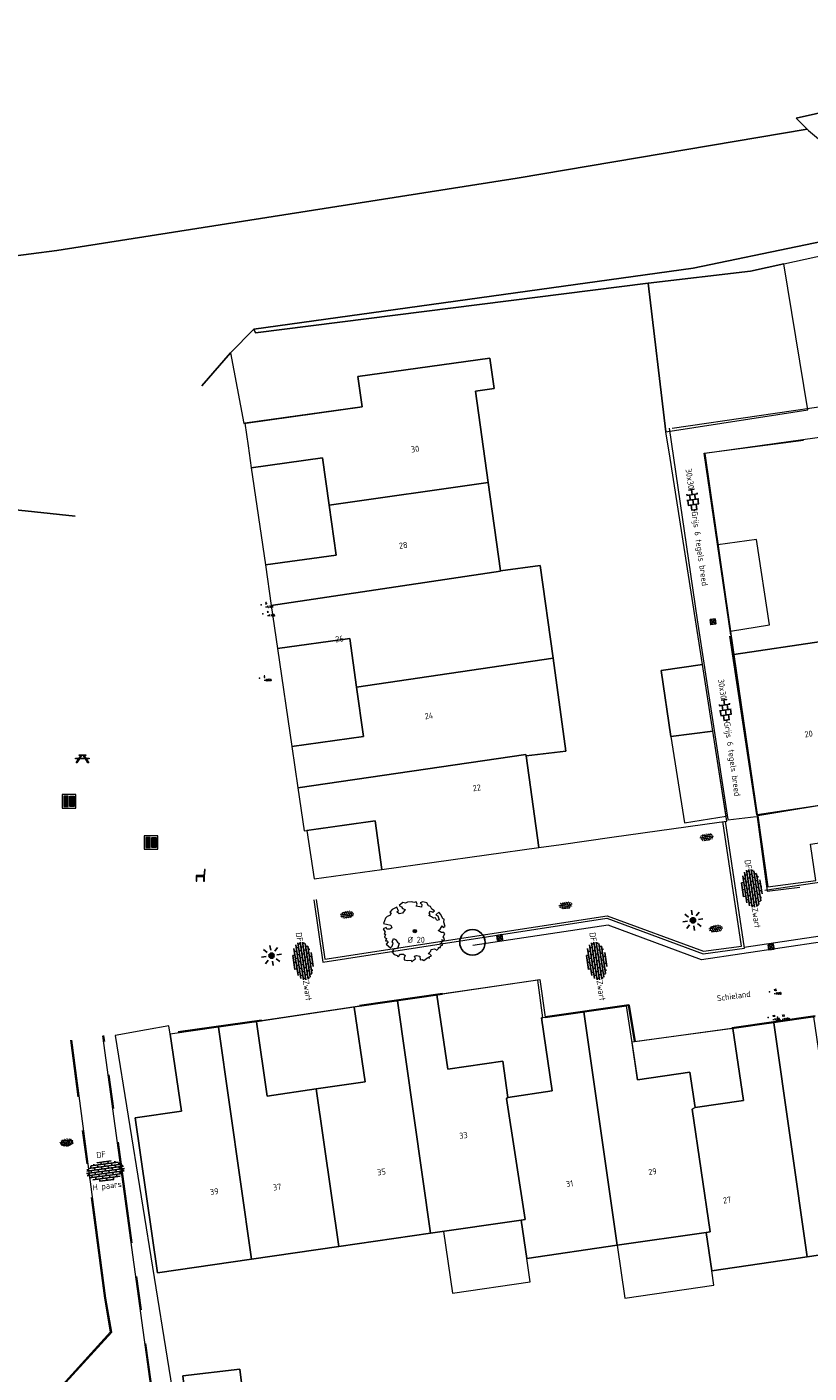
# Model space of a CAD drawing. Header units: metres. Extents: x 102746 to 103541, y 468531 to 469408.
# Tile 75 of 87: x 103111 to 103157, y 469090 to 469170. Entities that reach past the tile are written whole.
import ezdxf
from ezdxf.enums import TextEntityAlignment as Align

# ---------------------------------------------------------------- set-up
doc = ezdxf.new("R2010")
doc.units = ezdxf.units.M
doc.linetypes.add('VH-OPSLUITBAND_60X200', pattern=[12, 6, -2, 2, -2])
doc.linetypes.add('VH-TROTTOIRBAND_130-150', pattern=[15, 5, -2, 2, -2, 2, -2])
doc.layers.get('0').update_dxf_attribs({"lineweight": 25})
for name, color, linetype, lineweight in [('B-RO-GR-BOOM_ES-G', 112, 'Continuous', 13), ('B-RO-GR-BOOM_ES-V', 112, 'Continuous', 18), ('B-RO-GR-GRAS-S', 60, 'Continuous', 25), ('B-RO-GR-SIERPLANTSOEN-S', 90, 'Continuous', 25), ('B-RO-IE-TERREINAFSCHEIDING_KUNSTMATIG_HEKWERK_RASTER-G', 30, 'IE-TERREINAFSCHEIDING-KUNSTMATIG', 18), ('B-RO-IE-TERREINAFSCHEIDING_KUNSTMATIG_SCHUTTING-G', 90, 'IE-TERREINAFSCHEIDING-KUNSTMATIG-DICHT', 18), ('B-RO-OG-BEBOUWING-G', 7, 'Continuous', 35), ('B-RO-OG-BGT-G', 253, 'Continuous', 13), ('B-RO-RI-HWA_GOOT-G', 150, 'Continuous', 18), ('B-RO-RI-HWA_KOLK-S', 150, 'Continuous', 25), ('B-RO-VH-KANTOPSLUITING_ACHTERKANTBAND-G', 253, 'Continuous', 18), ('B-RO-VH-KANTOPSLUITING_OPSLUITBAND_60X200-G', 150, 'VH-OPSLUITBAND_60X200', 18), ('B-RO-VH-KANTOPSLUITING_TROTTOIRBAND_130 150-G', 84, 'VH-TROTTOIRBAND_130-150', 18), ('B-RO-VH-VERHARDING-G', 252, 'Continuous', 18), ('B-RO-VH-VERHARDING_BETONSTRAATSTEEN-S', 252, 'Continuous', 25), ('B-RO-VH-VERHARDING_TEGEL_BETON-S', 252, 'Continuous', 25), ('CALQUE_PTTOPO_ALT', 7, 'Continuous', 0), ('CALQUE_PTTOPO_MAT', 7, 'Continuous', 0), ('N-RO-IE-MEUBILAIR_WEGMEUBILAIR-S', 7, 'Continuous', 25), ('PTTOPO', 7, 'Continuous', 0), ('X-XX-AL-T18', 7, 'Continuous', 18)]:
    doc.layers.add(name, color=color, linetype=linetype, lineweight=lineweight)
doc.layers.add('Punten', color=7, linetype='Continuous')
doc.styles.add('NLCS-ISO', font='txt')
doc.styles.add('NLCS-ISO-M200-T18', font='txt', dxfattribs={"height": 0.36})
doc.styles.add('Style-STANDARD', font='STANDARD.shx')
doc.linetypes.add('IE-TERREINAFSCHEIDING-KUNSTMATIG', pattern='A,4,[82,NLCS.shx,S=0.75,R=90,X=0,Y=0],4,-2', length=10)
doc.linetypes.add('IE-TERREINAFSCHEIDING-KUNSTMATIG-DICHT', pattern='A,8,-1,[82,NLCS.shx,S=0.75,R=90,X=0,Y=0],-1', length=10)

# ---------------------------------------------------------------- blocks, each defined once
blk = doc.blocks.new('SIE-WEG_AFVAL_APART_PLAATS-SO')
at = {"linetype": 'ByBlock', "lineweight": 18}
h = blk.add_hatch(color=0, dxfattribs=at)
h.dxf.hatch_style = 1
h.paths.add_polyline_path([(1.5, -1.5), (0.25, -1.5), (0.25, 1.5), (1.5, 1.5)])
h.paths.add_polyline_path([(-1.5, -1.5), (-0.25, -1.5), (-0.25, 1.5), (-1.5, 1.5)])
at = {"color": 0, "linetype": 'ByBlock', "lineweight": 18}
for points in [[(-2, -2), (2, -2), (2, 2), (-2, 2)], [(-1.5, -1.5), (-0.25, -1.5), (-0.25, 1.5), (-1.5, 1.5)], [(1.5, -1.5), (0.25, -1.5), (0.25, 1.5), (1.5, 1.5)]]:
    blk.add_lwpolyline(points, close=True, dxfattribs=at)
blk = doc.blocks.new('SIE-WEG_PICKNICKTAFEL-SO')
at = {"color": 0, "linetype": 'ByBlock', "lineweight": 18}
for points in [[(-0.89, -0.2), (-1.64, -1.4), (-1.88, -1.4), (-1.12, -0.2), (-2, -0.2), (-2, 0), (-1, 0), (-0.5, 0.8), (-1, 0.8), (-1, 1), (1, 1), (1, 0.8), (0.5, 0.8), (1, 0), (2, 0), (2, -0.2), (1.12, -0.2), (1.88, -1.4), (1.64, -1.4), (0.89, -0.2)], [(-0.76, 0), (0.76, 0), (0.26, 0.8), (-0.26, 0.8)]]:
    blk.add_lwpolyline(points, close=True, dxfattribs=at)
blk = doc.blocks.new('SIE-WEG_ZITBANK-SO')
at = {"color": 0, "linetype": 'ByBlock', "lineweight": 18}
blk.add_lwpolyline([(-0.91, -1.63), (-0.91, -0.2), (1.09, -0.2), (1.09, -1.63), (1.29, -1.63), (1.29, -0.21), (1.54, 1.78), (1.33, 1.78), (1.11, 0), (-1.11, 0), (-1.11, -1.63)], close=True, dxfattribs=at)
blk = doc.blocks.new('SGR-GRAS_01-SO')
at = {"ltscale": 0.1}
for p, q in [((-1.96, -0.07), (-1.98, 0)), ((-1.93, 0.19), (-1.93, 0.24)), ((-1.89, 0.24), (-1.92, 0.25)), ((-1.67, 0.02), (-1.6, 0.04)), ((-1.6, 0.24), (-1.65, 0.29)), ((-1.53, 0.32), (-1.6, 0.35)), ((-1.45, 0.64), (-1.52, 0.66)), ((-1.52, 0.19), (-1.44, 0.19)), ((-1.47, 0.58), (-1.48, 0.65)), ((-1.43, 0.48), (-1.35, 0.5)), ((-1.36, 0.21), (-1.43, 0.23)), ((-1.42, 0.13), (-1.36, 0.17)), ((-1.38, 0.11), (-1.32, 0.16)), ((-1.37, 0.01), (-1.38, 0.08)), ((-1.33, 0.11), (-1.33, 0.19)), ((-1.3, 0.76), (-1.32, 0.77)), ((-1.28, 0.68), (-1.28, 0.76)), ((-1.17, 0.39), (-1.23, 0.43)), ((-1.17, 0.24), (-1.22, 0.29)), ((-1.15, 0.65), (-1.21, 0.7)), ((-1.11, 0.17), (-1.04, 0.19)), ((-1.03, 0.03), (-1.1, 0.07)), ((-0.94, 0.84), (-1, 0.88)), ((-0.97, 0.51), (-0.92, 0.57)), ((-0.89, 0.5), (-0.97, 0.52)), ((-0.94, 0.19), (-0.87, 0.19)), ((-0.92, 0.42), (-0.86, 0.46)), ((-0.89, 0.81), (-0.82, 0.81)), ((-0.87, 0.66), (-0.89, 0.73)), ((-0.8, 0.06), (-0.88, 0.08)), ((-0.87, 0.62), (-0.8, 0.64)), ((-0.8, 0.47), (-0.87, 0.51)), ((-0.75, 0.24), (-0.8, 0.29)), ((-0.77, 0.09), (-0.79, 0.16)), ((-0.73, 0.65), (-0.78, 0.7)), ((-0.74, 0.03), (-0.73, 0.11)), ((-0.67, 0.11), (-0.73, 0.14)), ((-0.69, 0.61), (-0.68, 0.68)), ((-0.58, 0.92), (-0.64, 0.96)), ((-0.56, 0.92), (-0.51, 0.97)), ((-0.56, 0.32), (-0.48, 0.34)), ((-0.44, 0.55), (-0.51, 0.59)), ((-0.43, 0.78), (-0.5, 0.8)), ((-0.42, 0.71), (-0.36, 0.74)), ((-0.34, 0.35), (-0.41, 0.37)), ((-0.32, 0.24), (-0.38, 0.29)), ((-0.31, 0.19), (-0.37, 0.22)), ((-0.37, 0.19), (-0.29, 0.19)), ((-0.31, 0.65), (-0.36, 0.7)), ((-0.32, 0.81), (-0.24, 0.81)), ((-0.32, 0.77), (-0.24, 0.79)), ((-0.28, 0.73), (-0.29, 0.81)), ((-0.21, 1), (-0.27, 1.03)), ((-0.24, 0.02), (-0.17, 0.04)), ((-0.18, 0.17), (-0.19, 0.24)), ((-0.08, 0.63), (-0.14, 0.67)), ((-0.14, -0.04), (-0.14, 0.03)), ((-0.09, 0.53), (-0.09, 0.6)), ((-0.08, 0.16), (-0.03, 0.21)), ((-0.07, 0.19), (0, 0.23)), ((0.06, 0.27), (-0.01, 0.3)), ((0, 0.47), (0.07, 0.49)), ((0.1, 0.24), (0.05, 0.29)), ((0.13, 0.64), (0.06, 0.66)), ((0.07, 0.99), (0.14, 1.03)), ((0.12, 0.65), (0.07, 0.7)), ((0.22, 0.2), (0.15, 0.22)), ((0.21, 0.19), (0.28, 0.19)), ((0.29, 0.71), (0.22, 0.75)), ((0.24, 0.92), (0.31, 0.94)), ((0.26, 0.81), (0.33, 0.81)), ((0.32, 0.81), (0.3, 0.89)), ((0.31, 0.17), (0.39, 0.19)), ((0.32, 0.57), (0.38, 0.62)), ((0.42, 0.34), (0.36, 0.38)), ((0.42, 0.25), (0.4, 0.32)), ((0.43, 0.48), (0.49, 0.51)), ((0.53, 0.24), (0.47, 0.29)), ((0.54, 0.65), (0.49, 0.7)), ((0.56, -0.02), (0.49, 0.02)), ((0.5, 0.45), (0.51, 0.53)), ((0.59, 0.93), (0.52, 0.94)), ((0.55, 0.62), (0.63, 0.64)), ((0.65, 0.79), (0.58, 0.83)), ((0.68, 0.49), (0.61, 0.51)), ((0.77, 0.05), (0.7, 0.07)), ((0.78, 0.42), (0.72, 0.46)), ((0.78, 0.19), (0.86, 0.19)), ((0.83, 0.81), (0.91, 0.81)), ((0.92, 0.06), (0.85, 0.09)), ((0.87, 0.31), (0.94, 0.33)), ((0.95, 0.24), (0.9, 0.29)), ((0.91, 0.89), (0.91, 0.92)), ((0.97, 0.65), (0.91, 0.7)), ((0.93, 0.76), (0.99, 0.8)), ((1.01, 0.87), (0.95, 0.91)), ((1.01, 0.33), (1, 0.4)), ((1.15, 0.78), (1.08, 0.8)), ((1.15, 0.5), (1.08, 0.54)), ((1.1, 0.38), (1.1, 0.45)), ((1.11, 0.77), (1.18, 0.79)), ((1.24, 0.34), (1.17, 0.36)), ((1.18, 0.01), (1.26, 0.03)), ((1.21, 0.21), (1.26, 0.26)), ((1.28, 0.14), (1.22, 0.17)), ((1.28, 0.25), (1.35, 0.29)), ((1.37, 0.24), (1.32, 0.29)), ((1.39, 0.65), (1.34, 0.7)), ((1.36, 0.19), (1.43, 0.19)), ((1.42, 0.46), (1.5, 0.48)), ((1.51, 0.58), (1.44, 0.62)), ((1.64, 0.21), (1.58, 0.25)), ((1.61, 0.41), (1.59, 0.48)), ((1.69, 0.3), (1.7, 0.37)), ((1.79, 0.19), (1.72, 0.21)), ((1.74, 0.16), (1.81, 0.18)), ((1.8, 0.24), (1.75, 0.29)), ((1.93, 0.19), (1.95, 0.19)), ((-1.92, -0.16), (-1.85, -0.12)), ((-1.82, -0.08), (-1.9, -0.06)), ((-1.76, -0.13), (-1.82, -0.09)), ((-1.78, -0.3), (-1.73, -0.25)), ((-1.62, -0.5), (-1.69, -0.46)), ((-1.63, -0.57), (-1.68, -0.52)), ((-1.61, -0.17), (-1.67, -0.11)), ((-1.57, -0.44), (-1.49, -0.44)), ((-1.54, -0.66), (-1.5, -0.64)), ((-1.4, -0.05), (-1.46, -0.01)), ((-1.38, -0.46), (-1.38, -0.39)), ((-1.35, -0.28), (-1.28, -0.26)), ((-1.27, -0.23), (-1.34, -0.21)), ((-1.26, -0.42), (-1.33, -0.38)), ((-1.27, -0.56), (-1.28, -0.48)), ((-1.21, -0.57), (-1.26, -0.52)), ((-1.18, -0.67), (-1.25, -0.65)), ((-1.19, -0.17), (-1.24, -0.11)), ((-1.13, -0.78), (-1.19, -0.75)), ((-1.06, -0.39), (-1, -0.35)), ((-1.04, -0.58), (-0.97, -0.57)), ((-0.99, -0.44), (-0.92, -0.44)), ((-0.9, -0.34), (-0.96, -0.3)), ((-0.9, -0.65), (-0.84, -0.6)), ((-0.84, -0.94), (-0.85, -0.93)), ((-0.78, -0.57), (-0.84, -0.52)), ((-0.76, -0.7), (-0.83, -0.67)), ((-0.76, -0.17), (-0.82, -0.11)), ((-0.8, -0.13), (-0.73, -0.11)), ((-0.71, -0.38), (-0.79, -0.36)), ((-0.79, -0.54), (-0.78, -0.46)), ((-0.72, -0.89), (-0.65, -0.87)), ((-0.71, -0.9), (-0.64, -0.86)), ((-0.62, -0.82), (-0.7, -0.8)), ((-0.67, -0.48), (-0.69, -0.4)), ((-0.53, -0.26), (-0.6, -0.22)), ((-0.58, -0.99), (-0.59, -0.97)), ((-0.57, -0.1), (-0.5, -0.06)), ((-0.49, -0.25), (-0.44, -0.19)), ((-0.48, -0.44), (-0.41, -0.42)), ((-0.4, -0.63), (-0.46, -0.59)), ((-0.38, -0.98), (-0.43, -0.93)), ((-0.42, -0.44), (-0.34, -0.44)), ((-0.36, -0.57), (-0.41, -0.52)), ((-0.34, -0.17), (-0.39, -0.11)), ((-0.26, -0.99), (-0.33, -0.95)), ((-0.25, -0.09), (-0.32, -0.07)), ((-0.17, -0.18), (-0.24, -0.14)), ((-0.16, -0.53), (-0.23, -0.51)), ((-0.21, -0.61), (-0.15, -0.58)), ((-0.19, -0.62), (-0.19, -0.54)), ((-0.17, -0.74), (-0.1, -0.72)), ((-0.07, -0.97), (-0.14, -0.95)), ((-0.04, -0.55), (-0.1, -0.51)), ((-0.08, -0.4), (-0.09, -0.32)), ((-0.01, -1.01), (0.04, -0.95)), ((0.05, -0.98), (0, -0.93)), ((0.07, -0.57), (0.01, -0.52)), ((0.02, -0.96), (0.01, -0.89)), ((0.08, -0.17), (0.03, -0.11)), ((0.1, -0.91), (0.03, -0.88)), ((0.07, -0.29), (0.14, -0.27)), ((0.19, -0.1), (0.13, -0.06)), ((0.16, -0.44), (0.23, -0.44)), ((0.17, -1.04), (0.22, -1.02)), ((0.31, -0.24), (0.24, -0.22)), ((0.33, -0.47), (0.26, -0.43)), ((0.29, -0.33), (0.35, -0.29)), ((0.4, -0.68), (0.32, -0.66)), ((0.39, -0.6), (0.45, -0.55)), ((0.39, -0.59), (0.46, -0.57)), ((0.4, -0.69), (0.41, -0.62)), ((0.46, -0.83), (0.4, -0.8)), ((0.47, -0.98), (0.42, -0.93)), ((0.49, -0.57), (0.44, -0.52)), ((0.45, -0.12), (0.46, -0.05)), ((0.51, -0.17), (0.45, -0.11)), ((0.52, -0.32), (0.5, -0.24)), ((0.62, -0.88), (0.6, -0.81)), ((0.63, -0.14), (0.7, -0.12)), ((0.69, -0.39), (0.62, -0.35)), ((0.64, -0.84), (0.71, -0.81)), ((0.7, -0.89), (0.77, -0.88)), ((0.73, -0.44), (0.81, -0.44)), ((0.82, -0.76), (0.76, -0.72)), ((0.78, -0.04), (0.85, 0)), ((0.86, -0.39), (0.79, -0.37)), ((0.8, -0.19), (0.85, -0.14)), ((0.86, -0.94), (0.84, -0.93)), ((0.91, -0.57), (0.86, -0.52)), ((0.93, -0.17), (0.88, -0.11)), ((0.95, -0.83), (0.88, -0.81)), ((0.94, -0.44), (1.01, -0.42)), ((1.05, -0.31), (0.99, -0.27)), ((1, -0.77), (1, -0.7)), ((1.05, -0.2), (1.05, -0.12)), ((1.11, -0.24), (1.1, -0.16)), ((1.19, -0.68), (1.12, -0.64)), ((1.14, -0.56), (1.21, -0.52)), ((1.21, -0.8), (1.2, -0.73)), ((1.33, -0.1), (1.26, -0.08)), ((1.26, -0.75), (1.33, -0.73)), ((1.34, -0.57), (1.29, -0.52)), ((1.36, -0.17), (1.3, -0.11)), ((1.31, -0.44), (1.38, -0.44)), ((1.42, -0.23), (1.35, -0.19)), ((1.42, -0.54), (1.35, -0.52)), ((1.55, -0.6), (1.49, -0.56)), ((1.5, -0.29), (1.57, -0.27)), ((1.64, -0.27), (1.65, -0.2)), ((1.64, -0.27), (1.7, -0.23)), ((1.68, -0.55), (1.74, -0.5)), ((1.71, -0.16), (1.69, -0.09)), ((1.78, -0.15), (1.71, -0.11)), ((1.71, -0.52), (1.71, -0.52)), ((1.78, -0.17), (1.73, -0.11)), ((1.88, -0.25), (1.81, -0.23))]:
    blk.add_line(p, q, dxfattribs=at)
at = {"ltscale": 0.1, "style": 'NLCS-ISO'}
blk.add_attdef('TYPE', text='', height=0.5, dxfattribs=at).set_placement((3.47, -0.02), align=Align.MIDDLE_CENTER)
blk = doc.blocks.new('SVH-BSS_DIKFORMAAT_HALFST-SO')
for p, q in [((5.5, 0.69), (-5.5, 0.69)), ((-5.17, 0.69), (-5.17, 1.2)), ((-5.17, -0.69), (-5.17, 0)), ((5.01, 1.38), (-5.01, 1.38)), ((-4.14, 1.38), (-4.14, 2.03)), ((-4.14, 0), (-4.14, 0.69)), ((4.06, 2.07), (-4.06, 2.07)), ((-3.1, 2.07), (-3.1, 2.49)), ((-3.1, 0.69), (-3.1, 1.38)), ((2.1, 2.76), (-2.1, 2.76)), ((-2.07, 2.76), (-2.07, 2.77)), ((-2.07, 1.38), (-2.07, 2.07)), ((-2.07, 0), (-2.07, 0.69)), ((-1.03, 2.07), (-1.03, 2.76)), ((-1.03, 0.69), (-1.03, 1.38)), ((-1.03, -0.69), (-1.03, 0)), ((0, 2.76), (0, 2.97)), ((0, 1.38), (0, 2.07)), ((0, 0), (0, 0.69)), ((1.03, 2.07), (1.03, 2.76)), ((1.03, 0.69), (1.03, 1.38)), ((1.03, -0.69), (1.03, 0)), ((2.07, 2.76), (2.07, 2.77)), ((2.07, 1.38), (2.07, 2.07)), ((2.07, 0), (2.07, 0.69)), ((3.1, 2.07), (3.1, 2.49)), ((3.1, 0.69), (3.1, 1.38)), ((4.14, 1.38), (4.14, 2.03)), ((4.14, 0), (4.14, 0.69)), ((5.17, 0.69), (5.17, 1.2)), ((5.66, 0), (-5.66, 0)), ((5.5, -0.69), (-5.5, -0.69)), ((5.01, -1.38), (-5.01, -1.38)), ((-4.14, -1.38), (-4.14, -0.69)), ((4.06, -2.07), (-4.06, -2.07)), ((-3.1, -0.69), (-3.1, 0)), ((-3.1, -2.07), (-3.1, -1.38)), ((2.1, -2.76), (-2.1, -2.76)), ((-2.07, -1.38), (-2.07, -0.69)), ((-2.07, -2.76), (-2.07, -2.07)), ((-1.03, -2.07), (-1.03, -1.38)), ((-1.03, -2.92), (-1.03, -2.76)), ((0, -1.38), (0, -0.69)), ((0, -2.76), (0, -2.07)), ((1.03, -2.07), (1.03, -1.38)), ((1.03, -2.92), (1.03, -2.76)), ((2.07, -1.38), (2.07, -0.69)), ((2.07, -2.76), (2.07, -2.07)), ((3.1, -0.69), (3.1, 0)), ((3.1, -2.07), (3.1, -1.38)), ((4.14, -1.38), (4.14, -0.69)), ((5.17, -0.69), (5.17, 0))]:
    blk.add_line(p, q)
at = {"style": 'NLCS-ISO'}
blk.add_attdef('FORMAAT', text='', height=1.8, dxfattribs=at).set_placement((-5.76, 0), align=Align.MIDDLE_RIGHT)
blk.add_attdef('KLEUR', text='', height=1.8, dxfattribs=at).set_placement((5.76, 0), align=Align.MIDDLE_LEFT)
at = {"style": 'NLCS-ISO', "flags": 1}
blk.add_attdef('FUNCTIE', text='', height=1.8, dxfattribs=at).set_placement((0.12, -3.58), align=Align.MIDDLE_CENTER)
blk = doc.blocks.new('N-SIE-WEG_LICHTMAST_SPOT-SO')
h = blk.add_hatch(color=256)
edge = h.paths.add_edge_path()
edge.add_arc((0, 0), 0.77, 0, 360)
for p, q in [((-3, 0), (-1.62, 0)), ((-2.12, 2.12), (-1.15, 1.15)), ((0, 1.62), (0, 3)), ((1.15, 1.15), (2.12, 2.12)), ((-2.12, -2.12), (-1.15, -1.15)), ((0, -3), (0, -1.62)), ((1.15, -1.15), (2.12, -2.12)), ((1.62, 0), (3, 0))]:
    blk.add_line(p, q)
blk.add_circle((0, 0), 0.77)
at = {"style": 'NLCS-ISO'}
blk.add_attdef('TYPE', text='', height=1.8, dxfattribs=at).set_placement((0, 3), align=Align.BOTTOM_CENTER)
blk = doc.blocks.new('B-SRI-KOLK_STRAAT_300X300-SO')
for p, q in [((-0.75, 0), (0.75, 1.5)), ((0.75, 0), (-0.75, 1.5))]:
    blk.add_line(p, q)
at = {"flags": 128}
blk.add_lwpolyline([(-0.75, 0), (0.75, 0), (0.75, 1.5), (-0.75, 1.5)], close=True, dxfattribs=at)
blk = doc.blocks.new('SVH-TEGEL_300X300_DUN_HALFST_KL-SO')
for p, q in [((-3.08, 0.75), (-3, 0.75)), ((-3, -0.83), (-3, 0.83)), ((-3, 0), (-1.5, 0)), ((-1.84, 1.5), (-1.5, 1.5)), ((-1.5, -1.6), (-1.5, 1.6)), ((-1.5, 0.75), (0, 0.75)), ((0, -1.78), (0, 1.78)), ((0, 1.5), (1.5, 1.5)), ((0, 0), (1.5, 0)), ((1.5, -1.6), (1.5, 1.6)), ((1.5, 0.75), (3, 0.75)), ((3, -0.83), (3, 0.83)), ((3, 0), (3.39, 0)), ((-3.08, -0.75), (-3, -0.75)), ((-1.84, -1.5), (-1.5, -1.5)), ((-1.5, -0.75), (0, -0.75)), ((0, -1.5), (1.5, -1.5)), ((1.5, -0.75), (3, -0.75))]:
    blk.add_line(p, q)
at = {"style": 'NLCS-ISO'}
blk.add_attdef('FORMAAT', text='', height=1.8, dxfattribs=at).set_placement((-3.18, 0), align=Align.MIDDLE_RIGHT)
blk.add_attdef('KLEUR', text='', height=1.8, dxfattribs=at).set_placement((3.49, 0), align=Align.MIDDLE_LEFT)
at = {"style": 'NLCS-ISO', "flags": 1}
blk.add_attdef('FUNCTIE', text='', height=1.8, dxfattribs=at).set_placement((0.12, -3.58), align=Align.MIDDLE_CENTER)
blk = doc.blocks.new('SGR-SIERPLANTSOEN-SO')
at = {"ltscale": 0.1}
h = blk.add_hatch(dxfattribs=at)
h.set_pattern_fill('GR-SIERPLANTSOEN', color=256, scale=0.1, style=0, pattern_type=2)
h.set_pattern_definition([(30, (-2.06696, -1.0905), (0.288675, 0.5), [0.2, -0.8]), (90, (-1.98036, -1.1405), (-0.288675, 0.5), [0.2, -0.8]), (150, (-1.89376, -1.0905), (-0.57735, 1e-07), [0.2, -0.8])])
edge = h.paths.add_edge_path()
edge.add_ellipse((0, 0), major_axis=(1.98, 0), ratio=0.525412, start_angle=0, end_angle=360, ccw=False)
at = {"ltscale": 0.1, "style": 'NLCS-ISO'}
blk.add_attdef('TYPE', text='', height=0.5, dxfattribs=at).set_placement((3.47, -0.02), align=Align.MIDDLE_CENTER)
blk = doc.blocks.new('PTTOPO')
at = {"layer": 'PTTOPO'}
blk.add_point((0, 0), dxfattribs=at)
at = {"layer": 'CALQUE_PTTOPO_ALT', "style": 'Style-STANDARD', "width": 0.8}
blk.add_attdef('ALT', text='', height=0.1, dxfattribs=at).set_placement((0.25, -0.1), align=Align.MIDDLE_LEFT)
at = {"layer": 'CALQUE_PTTOPO_MAT', "style": 'Style-STANDARD', "width": 0.8}
blk.add_attdef('MAT', text='', height=0.1, dxfattribs=at).set_placement((0.25, 0.1), align=Align.MIDDLE_LEFT)

msp = doc.modelspace()

# ---------------------------------------------------------------- hatches: boundary and pattern name
at = {"layer": 'B-RO-GR-BOOM_ES-V'}
h = msp.add_hatch(color=256, dxfattribs=at)
h.dxf.hatch_style = 1
h.paths.add_polyline_path([(103134.164, 469116.558, 1), (103133.964, 469116.558, 1)])

# ---------------------------------------------------------------- linework, layer by layer
at = {"layer": 'B-RO-GR-BOOM_ES-G', "linetype": 'Continuous', "elevation": -3.799, "flags": 128}
msp.add_lwpolyline([(103135.056, 469117.853), (103134.994, 469118.007), (103134.872, 469118.053), (103134.779, 469118.222), (103134.532, 469118.284), (103134.379, 469118.222), (103134.471, 469118.13), (103134.455, 469117.96), (103134.148, 469118.022), (103134.193, 469118.145), (103134.132, 469118.284), (103134.009, 469118.253), (103133.885, 469118.284), (103133.639, 469118.268), (103133.516, 469118.207), (103133.346, 469118.237), (103133.13, 469118.068), (103133.284, 469117.991), (103133.331, 469117.898), (103133.485, 469117.821), (103133.331, 469117.621), (103133.13, 469117.575), (103132.992, 469117.698), (103133.101, 469117.741), (103133.007, 469117.976), (103132.73, 469117.821), (103132.591, 469117.667), (103132.669, 469117.605), (103132.591, 469117.482), (103132.437, 469117.421), (103132.329, 469117.313), (103132.221, 469117.005), (103132.637, 469116.897), (103132.699, 469116.758), (103132.591, 469116.666), (103132.407, 469116.666), (103132.371, 469116.762), (103132.191, 469116.696), (103132.314, 469116.496), (103132.253, 469116.419), (103132.329, 469116.358), (103132.268, 469116.188), (103132.397, 469116.123), (103132.329, 469115.988), (103132.437, 469115.973), (103132.485, 469115.93), (103132.365, 469115.783), (103132.622, 469115.572), (103132.715, 469115.664), (103132.792, 469115.834), (103132.73, 469115.91), (103132.807, 469116.126), (103132.915, 469116.065), (103133.039, 469115.91), (103133.146, 469115.819), (103133.039, 469115.525), (103132.807, 469115.48), (103132.715, 469115.31), (103132.838, 469115.171), (103133.023, 469115.125), (103133.046, 469115.079), (103133.069, 469115.033), (103133.208, 469115.187), (103133.393, 469115.187), (103133.485, 469115.125), (103133.439, 469114.986), (103133.439, 469114.863), (103133.639, 469114.816), (103133.84, 469114.832), (103133.885, 469114.74), (103133.978, 469114.848), (103134.101, 469114.909), (103134.042, 469115.085), (103134.163, 469115.125), (103134.348, 469115.078), (103134.379, 469114.863), (103134.487, 469114.879), (103134.594, 469114.816), (103134.826, 469115.002), (103134.934, 469114.956), (103134.918, 469115.033), (103135.041, 469115.094), (103134.949, 469115.187), (103134.841, 469115.218), (103135.011, 469115.372), (103135.026, 469115.464), (103135.226, 469115.511), (103135.365, 469115.433), (103135.457, 469115.526), (103135.451, 469115.59), (103135.58, 469115.59), (103135.58, 469115.68), (103135.704, 469115.726), (103135.704, 469115.803), (103135.565, 469115.803), (103135.735, 469115.973), (103135.627, 469116.034), (103135.766, 469115.988), (103135.812, 469116.096), (103135.735, 469116.219), (103135.842, 469116.388), (103135.781, 469116.465), (103135.627, 469116.465), (103135.442, 469116.589), (103135.565, 469116.666), (103135.673, 469116.866), (103135.735, 469116.774), (103135.857, 469116.82), (103135.781, 469117.082), (103135.797, 469117.252), (103135.719, 469117.282), (103135.595, 469117.529), (103135.472, 469117.666), (103135.305, 469117.516), (103135.411, 469117.452), (103135.503, 469117.221), (103135.365, 469117.19), (103135.288, 469117.344), (103135.164, 469117.313), (103135.041, 469117.406), (103134.887, 469117.483), (103134.964, 469117.544), (103134.918, 469117.636), (103134.994, 469117.729), (103135.118, 469117.683), (103135.226, 469117.745)], close=True, dxfattribs=at)
at = {"layer": 'B-RO-GR-BOOM_ES-G'}
msp.add_circle((103134.064, 469116.558, -3.799), 0.1, dxfattribs=at)
at = {"layer": 'B-RO-IE-TERREINAFSCHEIDING_KUNSTMATIG_HEKWERK_RASTER-G', "linetype": 'Continuous', "elevation": -3.972}
msp.add_lwpolyline([(103154.246, 469123.438), (103154.859, 469118.904), (103156.779, 469119.149)], dxfattribs=at)
at = {"layer": 'B-RO-IE-TERREINAFSCHEIDING_KUNSTMATIG_SCHUTTING-G', "linetype": 'Continuous'}
for points, elevation in [([(103149.065, 469146.246), (103150.736, 469134.93), (103152.529, 469123.141)], -3.952), ([(103152.716, 469134.027), (103151.137, 469144.767), (103157.006, 469145.543)], -4.082)]:
    msp.add_lwpolyline(points, dxfattribs=dict(at, elevation=elevation))
at = {"layer": 'B-RO-OG-BEBOUWING-G', "linetype": 'Continuous'}
for points, elevation in [([(103135.694, 469112.862), (103130.791, 469112.148)], -3.952), ([(103147.051, 469110.044), (103146.695, 469112.175), (103141.76, 469111.472)], -3.903), ([(103125.006, 469111.288), (103120.092, 469110.594)], -3.946), ([(103157.699, 469111.533), (103152.775, 469110.823)], -3.954)]:
    msp.add_lwpolyline(points, dxfattribs=dict(at, elevation=elevation))
at = {"layer": 'B-RO-OG-BGT-G', "color": 252, "flags": 128}
for points in [[(103214.858, 469171.752), (103173.946, 469165.725), (103162.959, 469164.015), (103162.392, 469164.446), (103161.135, 469165.576), (103156.57, 469164.537), (103157.219, 469163.896), (103140.1, 469161.002), (103112.922, 469156.729), (103088.681, 469153.592)], [(103121.489, 469148.735), (103123.186, 469150.687), (103124.56, 469152.081), (103150.489, 469155.69), (103163.742, 469158.449), (103164.148, 469158.534), (103168.464, 469159.831), (103177.555, 469162.562), (103204.525, 469166.422), (103234.554, 469170.366)], [(103088.681, 469153.592), (103112.922, 469156.729), (103140.1, 469161.002), (103157.219, 469163.896), (103156.57, 469164.537), (103161.135, 469165.576), (103162.392, 469164.446), (103162.959, 469164.015), (103173.946, 469165.725)], [(103088.681, 469153.592), (103112.922, 469156.729), (103140.1, 469161.002), (103157.219, 469163.896)], [(103124.56, 469152.081), (103123.186, 469150.687)], [(103123.186, 469150.687), (103121.489, 469148.735)], [(103114.017, 469141.058), (103101.619, 469142.36)], [(103101.619, 469142.36), (103114.017, 469141.058)], [(103185.752, 469089.421), (103184.496, 469097.722), (103183.978, 469101.224), (103178.418, 469100.414), (103173.008, 469099.626), (103167.766, 469098.862), (103162.445, 469098.087), (103157.221, 469097.325), (103151.583, 469096.504), (103151.253, 469098.773), (103146.004, 469098.008), (103140.675, 469097.232), (103140.344, 469099.501), (103134.992, 469098.721), (103129.57, 469097.931), (103124.426, 469097.182), (103118.882, 469096.374), (103117.548, 469105.528), (103120.292, 469105.929), (103119.628, 469110.472), (103119.549, 469110.969), (103118.219, 469110.737), (103116.38, 469110.401), (103120.217, 469086.575)]]:
    msp.add_lwpolyline(points, dxfattribs=at)
for points in [[(103170.054, 469158.622), (103179.057, 469162.07), (103189.025, 469163.466), (103234.337, 469169.411), (103234.414, 469169.433), (103235.059, 469170.744), (103234.554, 469170.366), (103204.525, 469166.422), (103177.555, 469162.562), (103168.464, 469159.831), (103164.148, 469158.534), (103163.742, 469158.449), (103150.489, 469155.69), (103124.56, 469152.081), (103124.664, 469151.864), (103147.843, 469154.807), (103153.867, 469155.512), (103155.848, 469155.946), (103164.478, 469157.837)], [(103170.054, 469158.622), (103168.679, 469159.667), (103168.464, 469159.831), (103162.959, 469164.015), (103162.392, 469164.446), (103161.135, 469165.576), (103156.57, 469164.537), (103157.219, 469163.896), (103157.307, 469163.809), (103163.542, 469158.616), (103163.742, 469158.449), (103164.478, 469157.837)], [(103155.495, 469147.059), (103157.254, 469147.335), (103155.848, 469155.946), (103153.867, 469155.512), (103147.843, 469154.807), (103148.88, 469146.024)], [(103147.843, 469154.807), (103124.664, 469151.864), (103124.56, 469152.081), (103123.186, 469150.687), (103123.961, 469146.529), (103130.952, 469147.501), (103130.702, 469149.299), (103138.497, 469150.383), (103138.747, 469148.585), (103137.639, 469148.431), (103138.39, 469143.03), (103139.113, 469137.832), (103141.459, 469138.138), (103142.221, 469132.661), (103142.984, 469127.172), (103140.633, 469126.894), (103141.385, 469121.487), (103142.705, 469121.672), (103145.686, 469122.091), (103152.027, 469122.98), (103152.483, 469123.044), (103151.653, 469128.366), (103149.179, 469128.04), (103148.609, 469131.947), (103151.039, 469132.3), (103149.138, 469144.482), (103148.88, 469146.024)], [(103124.409, 469143.901), (103128.621, 469144.487), (103129.01, 469141.693), (103138.39, 469143.03), (103137.639, 469148.431), (103138.747, 469148.585), (103138.497, 469150.383), (103130.702, 469149.299), (103130.952, 469147.501), (103124.025, 469146.538), (103124.219, 469145.206)], [(103183.685, 469146.831), (103180.271, 469146.302), (103179.873, 469148.858), (103175.801, 469148.252), (103176.192, 469145.786), (103172.844, 469145.254), (103169.619, 469144.741), (103169.237, 469147.315), (103165.219, 469146.666), (103165.563, 469144.203), (103165.943, 469141.484), (103162.623, 469141.02), (103162.243, 469143.739), (103161.894, 469146.237), (103151.17, 469144.746), (103152.887, 469132.882), (103158.19, 469133.678), (103163.583, 469134.487), (103168.931, 469135.289), (103174.158, 469136.073), (103179.584, 469136.887), (103184.972, 469137.695)], [(103125.242, 469138.169), (103129.419, 469138.748), (103129.01, 469141.693), (103128.621, 469144.487), (103124.409, 469143.901)], [(103125.242, 469138.169), (103125.591, 469135.769), (103139.116, 469137.81), (103139.113, 469137.832), (103138.39, 469143.03), (103129.01, 469141.693), (103129.419, 469138.748)], [(103151.948, 469139.367), (103152.686, 469134.271), (103155.006, 469134.632), (103154.221, 469139.666)], [(103130.622, 469130.958), (103142.221, 469132.661), (103141.459, 469138.138), (103139.113, 469137.832), (103139.116, 469137.81), (103125.591, 469135.769), (103125.959, 469133.24), (103130.222, 469133.832)], [(103130.622, 469130.958), (103130.222, 469133.832), (103125.959, 469133.24), (103126.8, 469127.459), (103131.027, 469128.045)], [(103152.887, 469132.881), (103154.275, 469123.439), (103159.513, 469124.225), (103158.19, 469133.678)], [(103142.221, 469132.661), (103130.622, 469130.958), (103131.027, 469128.045), (103126.8, 469127.459), (103127.157, 469125.008), (103140.621, 469126.983), (103140.633, 469126.894), (103142.984, 469127.172)], [(103151.653, 469128.366), (103151.039, 469132.3), (103148.609, 469131.947), (103149.179, 469128.04)], [(103149.179, 469128.04), (103149.973, 469122.948), (103152.438, 469123.332), (103151.653, 469128.366)], [(103175.5, 469126.694), (103172.037, 469126.175), (103172.395, 469123.786), (103170.614, 469123.519), (103168.727, 469123.236), (103168.379, 469125.554), (103164.95, 469125.04), (103159.513, 469124.225), (103154.304, 469123.363), (103154.9, 469119.162), (103157.733, 469119.545), (103157.41, 469121.689), (103159.847, 469122.057), (103162.283, 469122.425), (103162.616, 469120.214), (103186.977, 469123.765), (103186.299, 469128.204), (103182.805, 469127.68), (103183.139, 469125.45), (103181.26, 469125.168), (103179.421, 469124.893), (103179.071, 469127.23)], [(103141.385, 469121.487), (103140.633, 469126.894), (103140.621, 469126.983), (103127.157, 469125.008), (103127.524, 469122.48), (103131.714, 469123.062), (103132.112, 469120.198)], [(103132.112, 469120.198), (103131.714, 469123.062), (103127.679, 469122.501), (103128.117, 469119.642)], [(103139.56, 469106.74), (103142.166, 469107.12), (103141.536, 469111.427), (103141.621, 469111.439), (103141.313, 469113.655), (103135.36, 469112.794), (103136.002, 469108.402), (103139.248, 469108.876)], [(103139.56, 469106.74), (103139.248, 469108.876), (103136.002, 469108.402), (103135.36, 469112.794), (103133.03, 469112.44), (103134.992, 469098.721), (103140.344, 469099.501), (103140.584, 469099.538), (103139.479, 469106.664)], [(103124.709, 469111.198), (103125.349, 469106.814), (103128.239, 469107.236), (103131.13, 469107.659), (103130.485, 469112.075)], [(103129.57, 469097.931), (103134.992, 469098.721), (103133.03, 469112.44), (103130.485, 469112.075), (103131.13, 469107.659), (103128.239, 469107.236)], [(103141.621, 469111.439), (103141.536, 469111.427), (103142.166, 469107.12), (103139.56, 469106.74), (103139.479, 469106.664), (103140.584, 469099.538), (103140.344, 469099.501), (103140.675, 469097.232), (103146.004, 469098.008), (103144.033, 469111.792)], [(103146.004, 469098.008), (103151.253, 469098.773), (103151.494, 469098.808), (103150.436, 469106.052), (103150.605, 469106.138), (103150.3, 469108.224), (103147.205, 469107.772), (103146.865, 469110.095), (103146.565, 469112.145), (103144.033, 469111.792)], [(103122.468, 469110.88), (103124.426, 469097.182), (103129.57, 469097.931), (103128.239, 469107.236), (103125.349, 469106.814), (103124.709, 469111.198), (103124.709, 469111.198)], [(103151.253, 469098.773), (103151.583, 469096.504), (103157.221, 469097.325), (103155.246, 469111.142), (103152.84, 469110.809), (103153.461, 469106.556), (103150.605, 469106.138), (103150.436, 469106.052), (103151.494, 469098.808)], [(103157.221, 469097.325), (103162.445, 469098.087), (103161.099, 469107.495), (103158.262, 469107.081), (103157.618, 469111.492), (103157.618, 469111.492), (103155.246, 469111.142)], [(103124.426, 469097.182), (103122.468, 469110.88), (103119.628, 469110.472), (103120.292, 469105.929), (103117.548, 469105.528), (103118.882, 469096.374)], [(103146.88, 469109.99), (103147.205, 469107.772), (103150.3, 469108.224), (103150.605, 469106.138), (103153.461, 469106.556), (103152.84, 469110.809)], [(103140.344, 469099.501), (103135.756, 469098.832), (103136.289, 469095.181), (103140.876, 469095.851), (103140.675, 469097.232)], [(103146.004, 469098.008), (103146.46, 469094.881), (103151.708, 469095.645), (103151.583, 469096.504), (103151.253, 469098.773)], [(103124.104, 469087.688), (103120.736, 469087.284), (103120.374, 469090.299), (103123.742, 469090.703)], [(103124.104, 469087.688), (103123.742, 469090.703), (103120.374, 469090.299), (103120.736, 469087.284)]]:
    msp.add_lwpolyline(points, close=True, dxfattribs=at)
at = {"layer": 'B-RO-RI-HWA_GOOT-G', "linetype": 'Continuous', "elevation": -3.94}
for points in [[(103179.558, 469119.113), (103150.982, 469114.863), (103145.483, 469116.903), (103137.478, 469115.712)], [(103179.507, 469119.459), (103153.504, 469115.592)]]:
    msp.add_lwpolyline(points, dxfattribs=at)
at = {"layer": 'B-RO-VH-KANTOPSLUITING_ACHTERKANTBAND-G', "linetype": 'Continuous'}
for points, elevation in [([(103128.243, 469118.419), (103128.758, 469114.893), (103145.417, 469117.466), (103151.092, 469115.367), (103153.341, 469115.67), (103152.244, 469123.031)], -3.757), ([(103118.947, 469086.257), (103115.65, 469110.377)], -3.988), ([(103117.763, 469048.362), (103112.205, 469088.528), (103116.169, 469092.873), (103115.823, 469094.889), (103113.811, 469110.125)], -3.942)]:
    msp.add_lwpolyline(points, dxfattribs=dict(at, elevation=elevation))
at = {"layer": 'B-RO-VH-KANTOPSLUITING_OPSLUITBAND_60X200-G'}
for points, elevation in [([(103119.006, 469086.265), (103115.709, 469110.385)], -3.988), ([(103117.704, 469048.354), (103112.142, 469088.547), (103116.105, 469092.892), (103115.764, 469094.88), (103113.752, 469110.117)], -3.942)]:
    msp.add_lwpolyline(points, dxfattribs=dict(at, elevation=elevation))
at = {"layer": 'B-RO-VH-KANTOPSLUITING_TROTTOIRBAND_130 150-G', "linetype": 'Continuous', "elevation": -3.757}
msp.add_lwpolyline([(103128.094, 469118.397), (103128.631, 469114.722), (103145.401, 469117.312), (103151.075, 469115.213), (103153.511, 469115.542), (103152.392, 469123.053)], dxfattribs=at)
at = {"layer": 'B-RO-VH-VERHARDING-G', "linetype": 'Continuous'}
for points, elevation in [([(103207.753, 469155.374), (103206.092, 469155.123), (103206.802, 469150.261), (103186.889, 469147.36), (103186.3, 469151.638), (103159.516, 469147.722), (103149.242, 469146.228)], -3.966), ([(103154.712, 469118.964), (103188.546, 469123.934)], -3.989)]:
    msp.add_lwpolyline(points, dxfattribs=dict(at, elevation=elevation))
at = {"layer": 'B-RO-VH-VERHARDING-G', "flags": 128}
for points, elevation in [([(103152.537, 469123.13), (103154.206, 469123.311)], -3.982), ([(103135.694, 469112.862), (103141.436, 469113.697), (103141.76, 469111.472)], -3.946), ([(103125.006, 469111.288), (103130.791, 469112.148)], -3.946), ([(103147.051, 469110.044), (103152.775, 469110.823)], -3.903)]:
    msp.add_lwpolyline(points, dxfattribs=dict(at, elevation=elevation))
at = {"layer": 'Punten', "linetype": 'Continuous', "elevation": -4.075}
msp.add_lwpolyline([(103152.661, 469133.958), (103154.258, 469123.422)], dxfattribs=at)
at = {"layer": 'Punten', "linetype": 'Continuous'}
msp.add_circle((103137.464, 469115.889, -3.979), 0.753, dxfattribs=at)

# ---------------------------------------------------------------- block references
at = {"layer": 'B-RO-GR-GRAS-S', "xscale": 0.2, "yscale": 0.2, "zscale": 0.2, "rotation": 8.039664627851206}
msp.add_blockref('SGR-GRAS_01-SO', (103113.519, 469104.078, -3.942), dxfattribs=at)
at = {"layer": 'B-RO-GR-SIERPLANTSOEN-S', "xscale": 0.2, "yscale": 0.2, "zscale": 0.2, "rotation": 8.160493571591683}
for p in [(103151.295, 469122.103, 3.766), (103142.958, 469118.072, 3.766), (103130.058, 469117.525, 3.766), (103151.822, 469116.691, 3.766)]:
    msp.add_blockref('SGR-SIERPLANTSOEN-SO', p, dxfattribs=at)
at = {"layer": 'B-RO-OG-BGT-G', "color": 252, "xscale": 0.2, "yscale": 0.2, "zscale": 0.2}
for name, p in [('SIE-WEG_PICKNICKTAFEL-SO', (103114.443, 469126.765)), ('SIE-WEG_AFVAL_APART_PLAATS-SO', (103113.652, 469124.219)), ('SIE-WEG_AFVAL_APART_PLAATS-SO', (103118.49, 469121.789)), ('SIE-WEG_ZITBANK-SO', (103121.38, 469119.828))]:
    msp.add_blockref(name, p, dxfattribs=at)
at = {"layer": 'B-RO-RI-HWA_KOLK-S', "xscale": 0.2, "yscale": 0.2, "zscale": 0.2, "rotation": 278.202551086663}
for p in [(103151.51, 469134.794, -4.131), (103138.927, 469116.157), (103154.945, 469115.601, -4.04)]:
    msp.add_blockref('B-SRI-KOLK_STRAAT_300X300-SO', p, dxfattribs=at)
at = {"layer": 'B-RO-VH-VERHARDING_BETONSTRAATSTEEN-S', "xscale": 0.1999999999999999, "yscale": 0.1999999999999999, "zscale": 0.1999999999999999, "rotation": 278.5766831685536}
for p in [(103153.947, 469119.081), (103127.46, 469114.792), (103144.794, 469114.792)]:
    msp.add_blockref('SVH-BSS_DIKFORMAAT_HALFST-SO', p, dxfattribs=at).add_auto_attribs({'FORMAAT': 'DF', 'KLEUR': 'Zwart'})
at = {"layer": 'B-RO-VH-VERHARDING_BETONSTRAATSTEEN-S'}
ref = msp.add_blockref('SVH-BSS_DIKFORMAAT_HALFST-SO', (103115.803, 469102.393), dxfattribs=dict(at, xscale=0.2, yscale=0.2, zscale=0.2, rotation=7.574987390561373))
ref.add_attrib('FORMAAT', 'DF', dxfattribs={"layer": '0', "height": 0.36, "rotation": 7.57499, "style": 'NLCS-ISO'}).set_placement((103115.816, 469103.396), align=Align.MIDDLE_RIGHT)
ref.add_attrib('KLEUR', 'H paars', dxfattribs={"layer": '0', "height": 0.36, "rotation": 7.57499, "style": 'NLCS-ISO'}).set_placement((103115.04, 469101.41), align=Align.MIDDLE_LEFT)
at = {"layer": 'B-RO-VH-VERHARDING_TEGEL_BETON-S', "xscale": 0.2, "yscale": 0.2, "zscale": 0.2, "rotation": 278.1039827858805}
for p in [(103150.473, 469142.023), (103152.39, 469129.609)]:
    msp.add_blockref('SVH-TEGEL_300X300_DUN_HALFST_KL-SO', p, dxfattribs=at).add_auto_attribs({'FORMAAT': '30x30', 'KLEUR': 'Grijs 6 tegels breed'})
at = {"layer": 'N-RO-IE-MEUBILAIR_WEGMEUBILAIR-S', "xscale": 0.2, "yscale": 0.2, "zscale": 0.2}
for p, rotation in [((103150.477, 469117.189, -3.9), 278.3065705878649), ((103125.606, 469115.108, -3.915), 278.8818703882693)]:
    msp.add_blockref('N-SIE-WEG_LICHTMAST_SPOT-SO', p, dxfattribs=dict(at, rotation=rotation))
at = {"layer": 'PTTOPO'}
for p, values in [((103124.991, 469135.809, -4.034), {'ALT': '-4.134', 'MAT': '5'}), ((103125.094, 469135.293, -4.198), {'ALT': '-4.198', 'MAT': '4'}), ((103124.896, 469131.481, -3.953), {'ALT': '-3.953', 'MAT': '6'}), ((103155.005, 469112.973, -4.03), {'ALT': '-4.030', 'MAT': '15'}), ((103154.923, 469111.447, -4.355), {'ALT': '-4.355', 'MAT': '14'}), ((103155.478, 469111.471, -4.257), {'ALT': '-4.257', 'MAT': '13'})]:
    msp.add_blockref('PTTOPO', p, dxfattribs=at).add_auto_attribs(values)

# ---------------------------------------------------------------- texts
at = {"layer": 'B-RO-OG-BGT-G', "color": 252, "style": 'NLCS-ISO-M200-T18'}
for s, rotation, p in [('30', 7.9, (103134.076, 469145.011)), ('28', 7.9, (103133.377, 469139.33)), ('26', 7.9, (103129.613, 469133.807)), ('24', 7.9, (103134.896, 469129.264)), ('20', 8.5, (103157.305, 469128.196)), ('22', 7.9, (103137.72, 469125.016)), ('Schieland', 7.8, (103152.881, 469112.723)), ('33', 8.3, (103136.928, 469104.495)), ('35', 8.3, (103132.096, 469102.341)), ('29', 8.3, (103148.094, 469102.355)), ('39', 8.3, (103122.224, 469101.178)), ('37', 8.3, (103125.935, 469101.444)), ('31', 8.3, (103143.198, 469101.642)), ('27', 8.3, (103152.492, 469100.679))]:
    msp.add_text(s, height=0.36, rotation=rotation, dxfattribs=at).set_placement(p, align=Align.MIDDLE)
at = {"layer": 'X-XX-AL-T18', "insert": (103133.647, 469116.221, -3.799), "char_height": 0.36, "attachment_point": 1, "style": 'NLCS-ISO-M200-T18'}
msp.add_mtext_dynamic_manual_height_columns('%%C 20', width=1.83388, gutter_width=1.8, heights=[0], dxfattribs=at)

doc.saveas('drawing.dxf')
